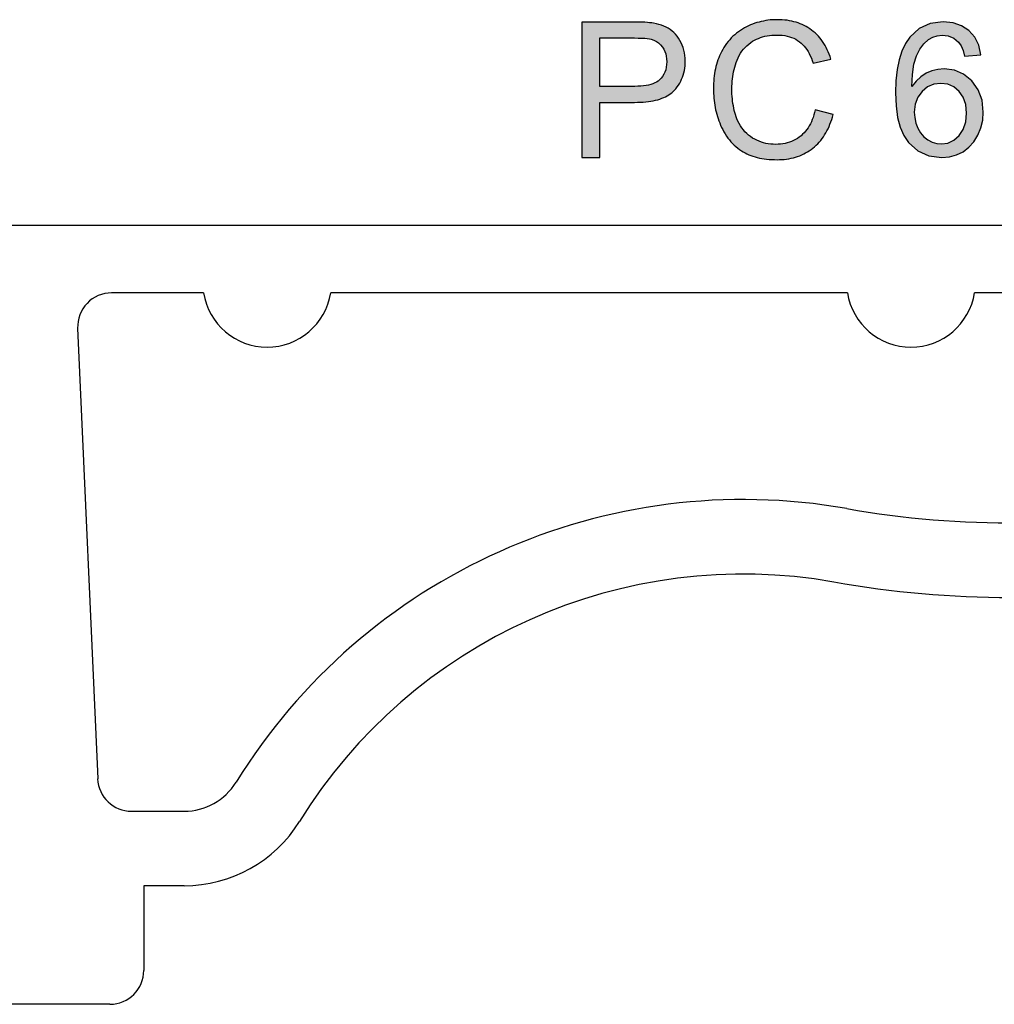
# Model space of a CAD drawing. Header units: inches. Extents: x 3728 to 5725, y -2497 to -825.
# Tile 6 of 256: x 5581 to 5595, y -2409 to -2395. Entities that reach past the tile are written whole.
import ezdxf

# ---------------------------------------------------------------- set-up
doc = ezdxf.new("R2010")
doc.units = ezdxf.units.IN
doc.header["$MEASUREMENT"] = 0
doc.layers.get('0').update_dxf_attribs({"lineweight": 30})
doc.layers.add('PLOT', color=1, linetype='Continuous')

msp = doc.modelspace()

# ---------------------------------------------------------------- hatches: boundary and pattern name
at = {"layer": 'PLOT'}
h = msp.add_hatch(color=256, dxfattribs=at)
h.paths.add_polyline_path([(5594.619, -2396.941), (5594.725, -2396.913), (5594.821, -2396.866), (5594.907, -2396.801), (5594.98, -2396.72), (5595.04, -2396.623), (5595.084, -2396.515), (5595.111, -2396.4), (5595.12, -2396.28), (5595.101, -2396.104), (5595.044, -2395.952), (5594.95, -2395.822), (5594.83, -2395.724), (5594.693, -2395.665), (5594.541, -2395.645), (5594.45, -2395.652), (5594.362, -2395.674), (5594.277, -2395.709), (5594.198, -2395.76), (5594.127, -2395.825), (5594.065, -2395.906), (5594.074, -2395.725), (5594.096, -2395.574), (5594.133, -2395.453), (5594.182, -2395.355), (5594.242, -2395.275), (5594.312, -2395.211), (5594.373, -2395.175), (5594.44, -2395.154), (5594.514, -2395.147), (5594.604, -2395.158), (5594.684, -2395.192), (5594.755, -2395.25), (5594.791, -2395.301), (5594.821, -2395.37), (5594.845, -2395.456), (5595.085, -2395.437), (5595.052, -2395.295), (5594.993, -2395.176), (5594.908, -2395.079), (5594.8, -2395.006), (5594.673, -2394.963), (5594.529, -2394.949), (5594.336, -2394.974), (5594.172, -2395.049), (5594.036, -2395.174), (5593.971, -2395.268), (5593.919, -2395.38), (5593.878, -2395.509), (5593.849, -2395.655), (5593.831, -2395.819), (5593.826, -2395.999), (5593.833, -2396.191), (5593.856, -2396.36), (5593.894, -2396.506), (5593.947, -2396.629), (5594.015, -2396.729), (5594.154, -2396.852), (5594.318, -2396.925), (5594.506, -2396.95)])
h.paths.add_polyline_path([(5592.285, -2396.963), (5592.318, -2396.955), (5592.349, -2396.946), (5592.381, -2396.936), (5592.411, -2396.925), (5592.441, -2396.912), (5592.47, -2396.899), (5592.498, -2396.884), (5592.526, -2396.868), (5592.553, -2396.851), (5592.58, -2396.833), (5592.605, -2396.813), (5592.63, -2396.792), (5592.654, -2396.771), (5592.677, -2396.748), (5592.7, -2396.724), (5592.721, -2396.699), (5592.741, -2396.673), (5592.761, -2396.646), (5592.779, -2396.617), (5592.797, -2396.588), (5592.813, -2396.558), (5592.829, -2396.527), (5592.844, -2396.494), (5592.858, -2396.461), (5592.871, -2396.426), (5592.883, -2396.391), (5592.894, -2396.354), (5592.904, -2396.316), (5592.64, -2396.249), (5592.631, -2396.287), (5592.621, -2396.324), (5592.609, -2396.359), (5592.597, -2396.393), (5592.583, -2396.425), (5592.568, -2396.456), (5592.552, -2396.485), (5592.535, -2396.513), (5592.517, -2396.539), (5592.497, -2396.564), (5592.476, -2396.587), (5592.454, -2396.609), (5592.431, -2396.63), (5592.405, -2396.65), (5592.378, -2396.669), (5592.35, -2396.686), (5592.321, -2396.701), (5592.291, -2396.714), (5592.26, -2396.726), (5592.228, -2396.735), (5592.196, -2396.743), (5592.162, -2396.75), (5592.127, -2396.754), (5592.092, -2396.757), (5592.055, -2396.758), (5592.019, -2396.757), (5591.983, -2396.754), (5591.948, -2396.749), (5591.913, -2396.743), (5591.879, -2396.734), (5591.845, -2396.724), (5591.812, -2396.712), (5591.78, -2396.698), (5591.747, -2396.682), (5591.716, -2396.664), (5591.685, -2396.644), (5591.656, -2396.622), (5591.629, -2396.599), (5591.603, -2396.573), (5591.58, -2396.545), (5591.557, -2396.516), (5591.537, -2396.485), (5591.518, -2396.452), (5591.5, -2396.416), (5591.484, -2396.379), (5591.474, -2396.35), (5591.463, -2396.319), (5591.454, -2396.288), (5591.446, -2396.256), (5591.439, -2396.224), (5591.432, -2396.19), (5591.426, -2396.156), (5591.421, -2396.121), (5591.418, -2396.085), (5591.414, -2396.049), (5591.412, -2396.011), (5591.411, -2395.973), (5591.41, -2395.934), (5591.411, -2395.898), (5591.413, -2395.863), (5591.415, -2395.827), (5591.419, -2395.792), (5591.423, -2395.757), (5591.429, -2395.722), (5591.436, -2395.687), (5591.444, -2395.653), (5591.453, -2395.619), (5591.462, -2395.585), (5591.473, -2395.551), (5591.487, -2395.514), (5591.502, -2395.479), (5591.519, -2395.446), (5591.538, -2395.414), (5591.559, -2395.384), (5591.581, -2395.355), (5591.606, -2395.327), (5591.632, -2395.301), (5591.661, -2395.277), (5591.691, -2395.254), (5591.717, -2395.236), (5591.744, -2395.22), (5591.773, -2395.206), (5591.802, -2395.193), (5591.833, -2395.181), (5591.864, -2395.171), (5591.897, -2395.163), (5591.93, -2395.156), (5591.965, -2395.151), (5592.001, -2395.147), (5592.038, -2395.144), (5592.075, -2395.144), (5592.115, -2395.145), (5592.153, -2395.148), (5592.19, -2395.153), (5592.225, -2395.16), (5592.259, -2395.169), (5592.292, -2395.179), (5592.323, -2395.192), (5592.353, -2395.207), (5592.381, -2395.224), (5592.408, -2395.243), (5592.432, -2395.262), (5592.454, -2395.283), (5592.476, -2395.306), (5592.496, -2395.331), (5592.515, -2395.358), (5592.534, -2395.387), (5592.551, -2395.418), (5592.567, -2395.451), (5592.583, -2395.486), (5592.597, -2395.522), (5592.61, -2395.561), (5592.87, -2395.5), (5592.859, -2395.463), (5592.846, -2395.428), (5592.833, -2395.394), (5592.818, -2395.361), (5592.803, -2395.329), (5592.786, -2395.298), (5592.768, -2395.268), (5592.749, -2395.24), (5592.729, -2395.212), (5592.708, -2395.186), (5592.686, -2395.16), (5592.662, -2395.136), (5592.638, -2395.113), (5592.612, -2395.091), (5592.585, -2395.07), (5592.559, -2395.052), (5592.533, -2395.034), (5592.505, -2395.018), (5592.477, -2395.003), (5592.448, -2394.99), (5592.419, -2394.977), (5592.388, -2394.966), (5592.357, -2394.956), (5592.325, -2394.947), (5592.293, -2394.939), (5592.259, -2394.932), (5592.225, -2394.927), (5592.19, -2394.923), (5592.154, -2394.92), (5592.118, -2394.918), (5592.081, -2394.918), (5592.046, -2394.918), (5592.011, -2394.92), (5591.977, -2394.922), (5591.943, -2394.926), (5591.91, -2394.931), (5591.876, -2394.937), (5591.844, -2394.944), (5591.812, -2394.952), (5591.78, -2394.961), (5591.748, -2394.971), (5591.717, -2394.982), (5591.686, -2394.995), (5591.656, -2395.008), (5591.626, -2395.023), (5591.597, -2395.038), (5591.566, -2395.056), (5591.536, -2395.075), (5591.507, -2395.095), (5591.479, -2395.116), (5591.452, -2395.139), (5591.426, -2395.162), (5591.402, -2395.187), (5591.378, -2395.213), (5591.355, -2395.239), (5591.333, -2395.268), (5591.313, -2395.297), (5591.293, -2395.327), (5591.275, -2395.359), (5591.257, -2395.391), (5591.243, -2395.421), (5591.229, -2395.451), (5591.216, -2395.481), (5591.205, -2395.512), (5591.194, -2395.544), (5591.184, -2395.577), (5591.175, -2395.61), (5591.168, -2395.644), (5591.161, -2395.678), (5591.155, -2395.713), (5591.149, -2395.748), (5591.145, -2395.785), (5591.142, -2395.821), (5591.14, -2395.859), (5591.138, -2395.897), (5591.138, -2395.936), (5591.138, -2395.971), (5591.14, -2396.007), (5591.142, -2396.042), (5591.144, -2396.076), (5591.148, -2396.111), (5591.153, -2396.145), (5591.158, -2396.179), (5591.164, -2396.213), (5591.171, -2396.246), (5591.179, -2396.279), (5591.188, -2396.312), (5591.197, -2396.344), (5591.208, -2396.377), (5591.219, -2396.409), (5591.231, -2396.44), (5591.243, -2396.472), (5591.259, -2396.507), (5591.276, -2396.54), (5591.293, -2396.573), (5591.312, -2396.604), (5591.331, -2396.635), (5591.352, -2396.664), (5591.373, -2396.691), (5591.396, -2396.718), (5591.419, -2396.743), (5591.444, -2396.768), (5591.469, -2396.791), (5591.496, -2396.813), (5591.523, -2396.833), (5591.551, -2396.853), (5591.577, -2396.869), (5591.604, -2396.883), (5591.632, -2396.897), (5591.66, -2396.91), (5591.69, -2396.922), (5591.72, -2396.933), (5591.752, -2396.942), (5591.784, -2396.951), (5591.817, -2396.959), (5591.851, -2396.965), (5591.887, -2396.971), (5591.923, -2396.976), (5591.96, -2396.979), (5591.998, -2396.982), (5592.037, -2396.983), (5592.077, -2396.984), (5592.113, -2396.983), (5592.149, -2396.981), (5592.184, -2396.979), (5592.218, -2396.974), (5592.252, -2396.969)])
h.paths.add_polyline_path([(5594.502, -2396.752), (5594.599, -2396.739), (5594.686, -2396.698), (5594.764, -2396.629), (5594.825, -2396.537), (5594.861, -2396.426), (5594.873, -2396.295), (5594.861, -2396.169), (5594.825, -2396.062), (5594.765, -2395.975), (5594.687, -2395.91), (5594.596, -2395.871), (5594.493, -2395.858), (5594.389, -2395.871), (5594.297, -2395.91), (5594.216, -2395.975), (5594.153, -2396.061), (5594.115, -2396.163), (5594.102, -2396.281), (5594.108, -2396.363), (5594.126, -2396.443), (5594.155, -2396.52), (5594.195, -2396.589), (5594.244, -2396.647), (5594.302, -2396.693), (5594.367, -2396.726), (5594.433, -2396.746)], flags=16)
h.paths.add_polyline_path([(5589.197, -2396.95), (5589.461, -2396.95), (5589.461, -2396.138), (5589.974, -2396.138), (5590.018, -2396.137), (5590.06, -2396.136), (5590.101, -2396.133), (5590.141, -2396.13), (5590.179, -2396.125), (5590.216, -2396.12), (5590.251, -2396.113), (5590.285, -2396.106), (5590.317, -2396.098), (5590.348, -2396.089), (5590.377, -2396.078), (5590.405, -2396.067), (5590.432, -2396.055), (5590.457, -2396.042), (5590.48, -2396.027), (5590.502, -2396.012), (5590.523, -2395.996), (5590.542, -2395.979), (5590.56, -2395.961), (5590.583, -2395.936), (5590.603, -2395.909), (5590.622, -2395.882), (5590.64, -2395.854), (5590.655, -2395.825), (5590.669, -2395.795), (5590.682, -2395.765), (5590.692, -2395.734), (5590.702, -2395.702), (5590.709, -2395.669), (5590.715, -2395.635), (5590.719, -2395.601), (5590.721, -2395.565), (5590.722, -2395.529), (5590.721, -2395.487), (5590.717, -2395.447), (5590.711, -2395.407), (5590.703, -2395.368), (5590.691, -2395.33), (5590.678, -2395.293), (5590.662, -2395.257), (5590.644, -2395.223), (5590.624, -2395.191), (5590.603, -2395.161), (5590.58, -2395.133), (5590.555, -2395.108), (5590.529, -2395.085), (5590.502, -2395.064), (5590.472, -2395.045), (5590.441, -2395.028), (5590.407, -2395.013), (5590.372, -2395), (5590.335, -2394.988), (5590.296, -2394.979), (5590.255, -2394.971), (5590.227, -2394.966), (5590.196, -2394.962), (5590.163, -2394.959), (5590.126, -2394.956), (5590.087, -2394.954), (5590.044, -2394.953), (5589.999, -2394.952), (5589.951, -2394.952), (5589.197, -2394.952)])
h.paths.add_polyline_path([(5590.214, -2395.873), (5590.18, -2395.882), (5590.145, -2395.889), (5590.107, -2395.895), (5590.066, -2395.898), (5590.024, -2395.901), (5589.978, -2395.902), (5589.461, -2395.902), (5589.461, -2395.187), (5589.973, -2395.187), (5590.029, -2395.188), (5590.08, -2395.189), (5590.124, -2395.192), (5590.162, -2395.195), (5590.194, -2395.2), (5590.219, -2395.205), (5590.259, -2395.219), (5590.296, -2395.238), (5590.329, -2395.261), (5590.359, -2395.29), (5590.386, -2395.323), (5590.406, -2395.354), (5590.421, -2395.386), (5590.434, -2395.421), (5590.443, -2395.458), (5590.448, -2395.497), (5590.45, -2395.538), (5590.448, -2395.58), (5590.443, -2395.619), (5590.434, -2395.657), (5590.423, -2395.691), (5590.408, -2395.724), (5590.389, -2395.754), (5590.367, -2395.781), (5590.342, -2395.806), (5590.321, -2395.823), (5590.298, -2395.838), (5590.272, -2395.851), (5590.244, -2395.863)], flags=16)

# ---------------------------------------------------------------- linework, layer by layer
at = {"linetype": 'Continuous'}
for p, q in [((5576.025, -2397.95), (5599.479, -2397.95)), ((5583.614, -2398.95), (5582.257, -2398.95)), ((5593.114, -2398.95), (5585.491, -2398.95)), ((5596.283, -2398.95), (5594.991, -2398.95)), ((5581.757, -2399.472), (5582.053, -2406.122)), ((5582.552, -2406.6), (5583.329, -2406.6)), ((5582.733, -2407.7), (5582.733, -2408.95)), ((5583.329, -2407.7), (5582.733, -2407.7)), ((5582.233, -2409.45), (5580.253, -2409.45))]:
    msp.add_line(p, q, dxfattribs=at)
for centre, radius, start, end in [((5582.257, -2399.45), 0.5, 90, 182.5432), ((5584.553, -2398.8), 0.95, 189.0847, 350.9153), ((5594.053, -2398.8), 0.95, 189.0847, 350.9153), ((5591.578, -2410.797), 8.797, 79.9928, 148.2895), ((5595.522, -2388.445), 13.9, 259.9927, 270.5673), ((5591.578, -2410.797), 7.697, 79.9928, 148.2895), ((5595.522, -2388.445), 15, 259.9927, 270), ((5582.552, -2406.1), 0.5, 182.5432, 270), ((5583.329, -2405.7), 0.9, 269.9999, 328.2895), ((5583.329, -2405.7), 2, 270, 328.2895), ((5582.233, -2408.95), 0.5, 270, 0)]:
    msp.add_arc(centre, radius, start, end, dxfattribs=at)
at = {"layer": 'PLOT', "linetype": 'Continuous'}
for p, q in [((5592.046, -2394.918), (5592.011, -2394.92)), ((5592.081, -2394.918), (5592.046, -2394.918)), ((5592.118, -2394.918), (5592.081, -2394.918)), ((5589.197, -2394.952), (5589.197, -2396.95)), ((5589.951, -2394.952), (5589.197, -2394.952)), ((5589.999, -2394.952), (5589.951, -2394.952)), ((5590.044, -2394.953), (5589.999, -2394.952)), ((5590.087, -2394.954), (5590.044, -2394.953)), ((5590.126, -2394.956), (5590.087, -2394.954)), ((5590.163, -2394.959), (5590.126, -2394.956)), ((5590.196, -2394.962), (5590.163, -2394.959)), ((5590.227, -2394.966), (5590.196, -2394.962)), ((5590.255, -2394.971), (5590.227, -2394.966)), ((5590.296, -2394.979), (5590.255, -2394.971)), ((5590.335, -2394.988), (5590.296, -2394.979)), ((5590.372, -2395), (5590.335, -2394.988)), ((5590.407, -2395.013), (5590.372, -2395)), ((5590.441, -2395.028), (5590.407, -2395.013)), ((5590.472, -2395.045), (5590.441, -2395.028)), ((5590.502, -2395.064), (5590.472, -2395.045)), ((5591.566, -2395.056), (5591.536, -2395.075)), ((5591.597, -2395.038), (5591.566, -2395.056)), ((5591.626, -2395.023), (5591.597, -2395.038)), ((5591.656, -2395.008), (5591.626, -2395.023)), ((5591.686, -2394.995), (5591.656, -2395.008)), ((5591.717, -2394.982), (5591.686, -2394.995)), ((5591.748, -2394.971), (5591.717, -2394.982)), ((5591.78, -2394.961), (5591.748, -2394.971)), ((5591.812, -2394.952), (5591.78, -2394.961)), ((5591.844, -2394.944), (5591.812, -2394.952)), ((5591.876, -2394.937), (5591.844, -2394.944)), ((5591.91, -2394.931), (5591.876, -2394.937)), ((5591.943, -2394.926), (5591.91, -2394.931)), ((5591.977, -2394.922), (5591.943, -2394.926)), ((5592.011, -2394.92), (5591.977, -2394.922)), ((5592.154, -2394.92), (5592.118, -2394.918)), ((5592.19, -2394.923), (5592.154, -2394.92)), ((5592.225, -2394.927), (5592.19, -2394.923)), ((5592.259, -2394.932), (5592.225, -2394.927)), ((5592.293, -2394.939), (5592.259, -2394.932)), ((5592.325, -2394.947), (5592.293, -2394.939)), ((5592.357, -2394.956), (5592.325, -2394.947)), ((5592.388, -2394.966), (5592.357, -2394.956)), ((5592.419, -2394.977), (5592.388, -2394.966)), ((5592.448, -2394.99), (5592.419, -2394.977)), ((5592.477, -2395.003), (5592.448, -2394.99)), ((5592.505, -2395.018), (5592.477, -2395.003)), ((5592.533, -2395.034), (5592.505, -2395.018)), ((5592.559, -2395.052), (5592.533, -2395.034)), ((5592.585, -2395.07), (5592.559, -2395.052)), ((5594.172, -2395.049), (5594.036, -2395.174)), ((5594.336, -2394.974), (5594.172, -2395.049)), ((5594.529, -2394.949), (5594.336, -2394.974)), ((5594.673, -2394.963), (5594.529, -2394.949)), ((5594.8, -2395.006), (5594.673, -2394.963)), ((5594.908, -2395.079), (5594.8, -2395.006)), ((5589.461, -2395.902), (5589.461, -2395.187)), ((5589.461, -2395.187), (5589.973, -2395.187)), ((5589.973, -2395.187), (5590.029, -2395.188)), ((5590.029, -2395.188), (5590.08, -2395.189)), ((5590.08, -2395.189), (5590.124, -2395.192)), ((5590.124, -2395.192), (5590.162, -2395.195)), ((5590.162, -2395.195), (5590.194, -2395.2)), ((5590.194, -2395.2), (5590.219, -2395.205)), ((5590.219, -2395.205), (5590.259, -2395.219)), ((5590.529, -2395.085), (5590.502, -2395.064)), ((5590.555, -2395.108), (5590.529, -2395.085)), ((5590.58, -2395.133), (5590.555, -2395.108)), ((5590.603, -2395.161), (5590.58, -2395.133)), ((5590.624, -2395.191), (5590.603, -2395.161)), ((5590.644, -2395.223), (5590.624, -2395.191)), ((5591.402, -2395.187), (5591.378, -2395.213)), ((5591.426, -2395.162), (5591.402, -2395.187)), ((5591.452, -2395.139), (5591.426, -2395.162)), ((5591.479, -2395.116), (5591.452, -2395.139)), ((5591.507, -2395.095), (5591.479, -2395.116)), ((5591.536, -2395.075), (5591.507, -2395.095)), ((5591.744, -2395.22), (5591.773, -2395.206)), ((5591.773, -2395.206), (5591.802, -2395.193)), ((5591.802, -2395.193), (5591.833, -2395.181)), ((5591.833, -2395.181), (5591.864, -2395.171)), ((5591.864, -2395.171), (5591.897, -2395.163)), ((5591.897, -2395.163), (5591.93, -2395.156)), ((5591.93, -2395.156), (5591.965, -2395.151)), ((5591.965, -2395.151), (5592.001, -2395.147)), ((5592.001, -2395.147), (5592.038, -2395.144)), ((5592.038, -2395.144), (5592.075, -2395.144)), ((5592.075, -2395.144), (5592.115, -2395.145)), ((5592.115, -2395.145), (5592.153, -2395.148)), ((5592.153, -2395.148), (5592.19, -2395.153)), ((5592.19, -2395.153), (5592.225, -2395.16)), ((5592.225, -2395.16), (5592.259, -2395.169)), ((5592.259, -2395.169), (5592.292, -2395.179)), ((5592.292, -2395.179), (5592.323, -2395.192)), ((5592.323, -2395.192), (5592.353, -2395.207)), ((5592.353, -2395.207), (5592.381, -2395.224)), ((5592.612, -2395.091), (5592.585, -2395.07)), ((5592.638, -2395.113), (5592.612, -2395.091)), ((5592.662, -2395.136), (5592.638, -2395.113)), ((5592.686, -2395.16), (5592.662, -2395.136)), ((5592.708, -2395.186), (5592.686, -2395.16)), ((5592.729, -2395.212), (5592.708, -2395.186)), ((5594.036, -2395.174), (5593.971, -2395.268)), ((5594.312, -2395.211), (5594.373, -2395.175)), ((5594.373, -2395.175), (5594.44, -2395.154)), ((5594.44, -2395.154), (5594.514, -2395.147)), ((5594.514, -2395.147), (5594.604, -2395.158)), ((5594.604, -2395.158), (5594.684, -2395.192)), ((5594.684, -2395.192), (5594.755, -2395.25)), ((5594.993, -2395.176), (5594.908, -2395.079)), ((5595.052, -2395.295), (5594.993, -2395.176)), ((5590.259, -2395.219), (5590.296, -2395.238)), ((5590.296, -2395.238), (5590.329, -2395.261)), ((5590.329, -2395.261), (5590.359, -2395.29)), ((5590.359, -2395.29), (5590.386, -2395.323)), ((5590.386, -2395.323), (5590.406, -2395.354)), ((5590.406, -2395.354), (5590.421, -2395.386)), ((5590.662, -2395.257), (5590.644, -2395.223)), ((5590.678, -2395.293), (5590.662, -2395.257)), ((5590.691, -2395.33), (5590.678, -2395.293)), ((5590.703, -2395.368), (5590.691, -2395.33)), ((5591.293, -2395.327), (5591.275, -2395.359)), ((5591.313, -2395.297), (5591.293, -2395.327)), ((5591.333, -2395.268), (5591.313, -2395.297)), ((5591.355, -2395.239), (5591.333, -2395.268)), ((5591.378, -2395.213), (5591.355, -2395.239)), ((5591.581, -2395.355), (5591.606, -2395.327)), ((5591.606, -2395.327), (5591.632, -2395.301)), ((5591.632, -2395.301), (5591.661, -2395.277)), ((5591.661, -2395.277), (5591.691, -2395.254)), ((5591.691, -2395.254), (5591.717, -2395.236)), ((5591.717, -2395.236), (5591.744, -2395.22)), ((5592.381, -2395.224), (5592.408, -2395.243)), ((5592.408, -2395.243), (5592.432, -2395.262)), ((5592.432, -2395.262), (5592.454, -2395.283)), ((5592.454, -2395.283), (5592.476, -2395.306)), ((5592.476, -2395.306), (5592.496, -2395.331)), ((5592.496, -2395.331), (5592.515, -2395.358)), ((5592.749, -2395.24), (5592.729, -2395.212)), ((5592.768, -2395.268), (5592.749, -2395.24)), ((5592.786, -2395.298), (5592.768, -2395.268)), ((5592.803, -2395.329), (5592.786, -2395.298)), ((5592.818, -2395.361), (5592.803, -2395.329)), ((5593.971, -2395.268), (5593.919, -2395.38)), ((5594.182, -2395.355), (5594.242, -2395.275)), ((5594.242, -2395.275), (5594.312, -2395.211)), ((5594.755, -2395.25), (5594.791, -2395.301)), ((5594.791, -2395.301), (5594.821, -2395.37)), ((5595.085, -2395.437), (5595.052, -2395.295)), ((5590.421, -2395.386), (5590.434, -2395.421)), ((5590.434, -2395.421), (5590.443, -2395.458)), ((5590.443, -2395.458), (5590.448, -2395.497)), ((5590.448, -2395.497), (5590.45, -2395.538)), ((5590.711, -2395.407), (5590.703, -2395.368)), ((5590.717, -2395.447), (5590.711, -2395.407)), ((5590.721, -2395.487), (5590.717, -2395.447)), ((5590.722, -2395.529), (5590.721, -2395.487)), ((5591.216, -2395.481), (5591.205, -2395.512)), ((5591.229, -2395.451), (5591.216, -2395.481)), ((5591.243, -2395.421), (5591.229, -2395.451)), ((5591.257, -2395.391), (5591.243, -2395.421)), ((5591.275, -2395.359), (5591.257, -2395.391)), ((5591.487, -2395.514), (5591.502, -2395.479)), ((5591.502, -2395.479), (5591.519, -2395.446)), ((5591.519, -2395.446), (5591.538, -2395.414)), ((5591.538, -2395.414), (5591.559, -2395.384)), ((5591.559, -2395.384), (5591.581, -2395.355)), ((5592.515, -2395.358), (5592.534, -2395.387)), ((5592.534, -2395.387), (5592.551, -2395.418)), ((5592.551, -2395.418), (5592.567, -2395.451)), ((5592.567, -2395.451), (5592.583, -2395.486)), ((5592.583, -2395.486), (5592.597, -2395.522)), ((5592.833, -2395.394), (5592.818, -2395.361)), ((5592.846, -2395.428), (5592.833, -2395.394)), ((5592.859, -2395.463), (5592.846, -2395.428)), ((5592.87, -2395.5), (5592.859, -2395.463)), ((5593.919, -2395.38), (5593.878, -2395.509)), ((5594.096, -2395.574), (5594.133, -2395.453)), ((5594.133, -2395.453), (5594.182, -2395.355)), ((5594.821, -2395.37), (5594.845, -2395.456)), ((5594.845, -2395.456), (5595.085, -2395.437)), ((5590.443, -2395.619), (5590.434, -2395.657)), ((5590.448, -2395.58), (5590.443, -2395.619)), ((5590.45, -2395.538), (5590.448, -2395.58)), ((5590.709, -2395.669), (5590.715, -2395.635)), ((5590.715, -2395.635), (5590.719, -2395.601)), ((5590.719, -2395.601), (5590.721, -2395.565)), ((5590.721, -2395.565), (5590.722, -2395.529)), ((5591.168, -2395.644), (5591.161, -2395.678)), ((5591.175, -2395.61), (5591.168, -2395.644)), ((5591.184, -2395.577), (5591.175, -2395.61)), ((5591.194, -2395.544), (5591.184, -2395.577)), ((5591.205, -2395.512), (5591.194, -2395.544)), ((5591.444, -2395.653), (5591.453, -2395.619)), ((5591.453, -2395.619), (5591.462, -2395.585)), ((5591.462, -2395.585), (5591.473, -2395.551)), ((5591.473, -2395.551), (5591.487, -2395.514)), ((5592.597, -2395.522), (5592.61, -2395.561)), ((5592.61, -2395.561), (5592.87, -2395.5)), ((5593.878, -2395.509), (5593.849, -2395.655)), ((5594.074, -2395.725), (5594.096, -2395.574)), ((5590.367, -2395.781), (5590.342, -2395.806)), ((5590.389, -2395.754), (5590.367, -2395.781)), ((5590.408, -2395.724), (5590.389, -2395.754)), ((5590.423, -2395.691), (5590.408, -2395.724)), ((5590.434, -2395.657), (5590.423, -2395.691)), ((5590.669, -2395.795), (5590.682, -2395.765)), ((5590.682, -2395.765), (5590.692, -2395.734)), ((5590.692, -2395.734), (5590.702, -2395.702)), ((5590.702, -2395.702), (5590.709, -2395.669)), ((5591.145, -2395.785), (5591.142, -2395.821)), ((5591.149, -2395.748), (5591.145, -2395.785)), ((5591.155, -2395.713), (5591.149, -2395.748)), ((5591.161, -2395.678), (5591.155, -2395.713)), ((5591.419, -2395.792), (5591.423, -2395.757)), ((5591.423, -2395.757), (5591.429, -2395.722)), ((5591.429, -2395.722), (5591.436, -2395.687)), ((5591.436, -2395.687), (5591.444, -2395.653)), ((5593.849, -2395.655), (5593.831, -2395.819)), ((5594.065, -2395.906), (5594.074, -2395.725)), ((5594.198, -2395.76), (5594.127, -2395.825)), ((5594.277, -2395.709), (5594.198, -2395.76)), ((5594.362, -2395.674), (5594.277, -2395.709)), ((5594.45, -2395.652), (5594.362, -2395.674)), ((5594.541, -2395.645), (5594.45, -2395.652)), ((5594.693, -2395.665), (5594.541, -2395.645)), ((5594.83, -2395.724), (5594.693, -2395.665)), ((5594.95, -2395.822), (5594.83, -2395.724)), ((5589.978, -2395.902), (5589.461, -2395.902)), ((5590.024, -2395.901), (5589.978, -2395.902)), ((5590.066, -2395.898), (5590.024, -2395.901)), ((5590.107, -2395.895), (5590.066, -2395.898)), ((5590.145, -2395.889), (5590.107, -2395.895)), ((5590.18, -2395.882), (5590.145, -2395.889)), ((5590.214, -2395.873), (5590.18, -2395.882)), ((5590.244, -2395.863), (5590.214, -2395.873)), ((5590.272, -2395.851), (5590.244, -2395.863)), ((5590.298, -2395.838), (5590.272, -2395.851)), ((5590.321, -2395.823), (5590.298, -2395.838)), ((5590.342, -2395.806), (5590.321, -2395.823)), ((5590.583, -2395.936), (5590.603, -2395.909)), ((5590.603, -2395.909), (5590.622, -2395.882)), ((5590.622, -2395.882), (5590.64, -2395.854)), ((5590.64, -2395.854), (5590.655, -2395.825)), ((5590.655, -2395.825), (5590.669, -2395.795)), ((5591.14, -2395.859), (5591.138, -2395.897)), ((5591.138, -2395.897), (5591.138, -2395.936)), ((5591.142, -2395.821), (5591.14, -2395.859)), ((5591.41, -2395.934), (5591.411, -2395.898)), ((5591.411, -2395.973), (5591.41, -2395.934)), ((5591.411, -2395.898), (5591.413, -2395.863)), ((5591.413, -2395.863), (5591.415, -2395.827)), ((5591.415, -2395.827), (5591.419, -2395.792)), ((5593.831, -2395.819), (5593.826, -2395.999)), ((5594.127, -2395.825), (5594.065, -2395.906)), ((5594.297, -2395.91), (5594.216, -2395.975)), ((5594.389, -2395.871), (5594.297, -2395.91)), ((5594.493, -2395.858), (5594.389, -2395.871)), ((5594.596, -2395.871), (5594.493, -2395.858)), ((5594.687, -2395.91), (5594.596, -2395.871)), ((5594.765, -2395.975), (5594.687, -2395.91)), ((5595.044, -2395.952), (5594.95, -2395.822)), ((5590.348, -2396.089), (5590.377, -2396.078)), ((5590.377, -2396.078), (5590.405, -2396.067)), ((5590.405, -2396.067), (5590.432, -2396.055)), ((5590.432, -2396.055), (5590.457, -2396.042)), ((5590.457, -2396.042), (5590.48, -2396.027)), ((5590.48, -2396.027), (5590.502, -2396.012)), ((5590.502, -2396.012), (5590.523, -2395.996)), ((5590.523, -2395.996), (5590.542, -2395.979)), ((5590.542, -2395.979), (5590.56, -2395.961)), ((5590.56, -2395.961), (5590.583, -2395.936)), ((5591.138, -2395.936), (5591.138, -2395.971)), ((5591.138, -2395.971), (5591.14, -2396.007)), ((5591.14, -2396.007), (5591.142, -2396.042)), ((5591.142, -2396.042), (5591.144, -2396.076)), ((5591.144, -2396.076), (5591.148, -2396.111)), ((5591.412, -2396.011), (5591.411, -2395.973)), ((5591.414, -2396.049), (5591.412, -2396.011)), ((5591.418, -2396.085), (5591.414, -2396.049)), ((5593.826, -2395.999), (5593.833, -2396.191)), ((5594.153, -2396.061), (5594.115, -2396.163)), ((5594.216, -2395.975), (5594.153, -2396.061)), ((5594.825, -2396.062), (5594.765, -2395.975)), ((5594.861, -2396.169), (5594.825, -2396.062)), ((5595.101, -2396.104), (5595.044, -2395.952)), ((5589.461, -2396.95), (5589.461, -2396.138)), ((5589.461, -2396.138), (5589.974, -2396.138)), ((5589.974, -2396.138), (5590.018, -2396.137)), ((5590.018, -2396.137), (5590.06, -2396.136)), ((5590.06, -2396.136), (5590.101, -2396.133)), ((5590.101, -2396.133), (5590.141, -2396.13)), ((5590.141, -2396.13), (5590.179, -2396.125)), ((5590.179, -2396.125), (5590.216, -2396.12)), ((5590.216, -2396.12), (5590.251, -2396.113)), ((5590.251, -2396.113), (5590.285, -2396.106)), ((5590.285, -2396.106), (5590.317, -2396.098)), ((5590.317, -2396.098), (5590.348, -2396.089)), ((5591.148, -2396.111), (5591.153, -2396.145)), ((5591.153, -2396.145), (5591.158, -2396.179)), ((5591.158, -2396.179), (5591.164, -2396.213)), ((5591.164, -2396.213), (5591.171, -2396.246)), ((5591.421, -2396.121), (5591.418, -2396.085)), ((5591.426, -2396.156), (5591.421, -2396.121)), ((5591.432, -2396.19), (5591.426, -2396.156)), ((5591.439, -2396.224), (5591.432, -2396.19)), ((5591.446, -2396.256), (5591.439, -2396.224)), ((5593.833, -2396.191), (5593.856, -2396.36)), ((5594.115, -2396.163), (5594.102, -2396.281)), ((5594.873, -2396.295), (5594.861, -2396.169)), ((5595.12, -2396.28), (5595.101, -2396.104)), ((5591.171, -2396.246), (5591.179, -2396.279)), ((5591.179, -2396.279), (5591.188, -2396.312)), ((5591.188, -2396.312), (5591.197, -2396.344)), ((5591.197, -2396.344), (5591.208, -2396.377)), ((5591.454, -2396.288), (5591.446, -2396.256)), ((5591.463, -2396.319), (5591.454, -2396.288)), ((5591.474, -2396.35), (5591.463, -2396.319)), ((5591.484, -2396.379), (5591.474, -2396.35)), ((5592.609, -2396.359), (5592.597, -2396.393)), ((5592.621, -2396.324), (5592.609, -2396.359)), ((5592.631, -2396.287), (5592.621, -2396.324)), ((5592.64, -2396.249), (5592.631, -2396.287)), ((5592.904, -2396.316), (5592.64, -2396.249)), ((5592.883, -2396.391), (5592.894, -2396.354)), ((5592.894, -2396.354), (5592.904, -2396.316)), ((5593.856, -2396.36), (5593.894, -2396.506)), ((5594.102, -2396.281), (5594.108, -2396.363)), ((5594.108, -2396.363), (5594.126, -2396.443)), ((5594.861, -2396.426), (5594.873, -2396.295)), ((5595.111, -2396.4), (5595.12, -2396.28)), ((5591.208, -2396.377), (5591.219, -2396.409)), ((5591.219, -2396.409), (5591.231, -2396.44)), ((5591.231, -2396.44), (5591.243, -2396.472)), ((5591.243, -2396.472), (5591.259, -2396.507)), ((5591.259, -2396.507), (5591.276, -2396.54)), ((5591.5, -2396.416), (5591.484, -2396.379)), ((5591.518, -2396.452), (5591.5, -2396.416)), ((5591.537, -2396.485), (5591.518, -2396.452)), ((5591.557, -2396.516), (5591.537, -2396.485)), ((5591.58, -2396.545), (5591.557, -2396.516)), ((5592.535, -2396.513), (5592.517, -2396.539)), ((5592.552, -2396.485), (5592.535, -2396.513)), ((5592.568, -2396.456), (5592.552, -2396.485)), ((5592.583, -2396.425), (5592.568, -2396.456)), ((5592.597, -2396.393), (5592.583, -2396.425)), ((5592.829, -2396.527), (5592.844, -2396.494)), ((5592.844, -2396.494), (5592.858, -2396.461)), ((5592.858, -2396.461), (5592.871, -2396.426)), ((5592.871, -2396.426), (5592.883, -2396.391)), ((5593.894, -2396.506), (5593.947, -2396.629)), ((5594.126, -2396.443), (5594.155, -2396.52)), ((5594.825, -2396.537), (5594.861, -2396.426)), ((5595.04, -2396.623), (5595.084, -2396.515)), ((5595.084, -2396.515), (5595.111, -2396.4)), ((5591.276, -2396.54), (5591.293, -2396.573)), ((5591.293, -2396.573), (5591.312, -2396.604)), ((5591.312, -2396.604), (5591.331, -2396.635)), ((5591.331, -2396.635), (5591.352, -2396.664)), ((5591.603, -2396.573), (5591.58, -2396.545)), ((5591.629, -2396.599), (5591.603, -2396.573)), ((5591.656, -2396.622), (5591.629, -2396.599)), ((5591.685, -2396.644), (5591.656, -2396.622)), ((5591.716, -2396.664), (5591.685, -2396.644)), ((5592.405, -2396.65), (5592.378, -2396.669)), ((5592.431, -2396.63), (5592.405, -2396.65)), ((5592.454, -2396.609), (5592.431, -2396.63)), ((5592.476, -2396.587), (5592.454, -2396.609)), ((5592.497, -2396.564), (5592.476, -2396.587)), ((5592.517, -2396.539), (5592.497, -2396.564)), ((5592.741, -2396.673), (5592.761, -2396.646)), ((5592.761, -2396.646), (5592.779, -2396.617)), ((5592.779, -2396.617), (5592.797, -2396.588)), ((5592.797, -2396.588), (5592.813, -2396.558)), ((5592.813, -2396.558), (5592.829, -2396.527)), ((5593.947, -2396.629), (5594.015, -2396.729)), ((5594.155, -2396.52), (5594.195, -2396.589)), ((5594.195, -2396.589), (5594.244, -2396.647)), ((5594.244, -2396.647), (5594.302, -2396.693)), ((5594.686, -2396.698), (5594.764, -2396.629)), ((5594.764, -2396.629), (5594.825, -2396.537)), ((5594.98, -2396.72), (5595.04, -2396.623)), ((5591.352, -2396.664), (5591.373, -2396.691)), ((5591.373, -2396.691), (5591.396, -2396.718)), ((5591.396, -2396.718), (5591.419, -2396.743)), ((5591.419, -2396.743), (5591.444, -2396.768)), ((5591.444, -2396.768), (5591.469, -2396.791)), ((5591.469, -2396.791), (5591.496, -2396.813)), ((5591.747, -2396.682), (5591.716, -2396.664)), ((5591.78, -2396.698), (5591.747, -2396.682)), ((5591.812, -2396.712), (5591.78, -2396.698)), ((5591.845, -2396.724), (5591.812, -2396.712)), ((5591.879, -2396.734), (5591.845, -2396.724)), ((5591.913, -2396.743), (5591.879, -2396.734)), ((5591.948, -2396.749), (5591.913, -2396.743)), ((5591.983, -2396.754), (5591.948, -2396.749)), ((5592.019, -2396.757), (5591.983, -2396.754)), ((5592.055, -2396.758), (5592.019, -2396.757)), ((5592.092, -2396.757), (5592.055, -2396.758)), ((5592.127, -2396.754), (5592.092, -2396.757)), ((5592.162, -2396.75), (5592.127, -2396.754)), ((5592.196, -2396.743), (5592.162, -2396.75)), ((5592.228, -2396.735), (5592.196, -2396.743)), ((5592.26, -2396.726), (5592.228, -2396.735)), ((5592.291, -2396.714), (5592.26, -2396.726)), ((5592.321, -2396.701), (5592.291, -2396.714)), ((5592.35, -2396.686), (5592.321, -2396.701)), ((5592.378, -2396.669), (5592.35, -2396.686)), ((5592.605, -2396.813), (5592.63, -2396.792)), ((5592.63, -2396.792), (5592.654, -2396.771)), ((5592.654, -2396.771), (5592.677, -2396.748)), ((5592.677, -2396.748), (5592.7, -2396.724)), ((5592.7, -2396.724), (5592.721, -2396.699)), ((5592.721, -2396.699), (5592.741, -2396.673)), ((5594.015, -2396.729), (5594.154, -2396.852)), ((5594.302, -2396.693), (5594.367, -2396.726)), ((5594.367, -2396.726), (5594.433, -2396.746)), ((5594.433, -2396.746), (5594.502, -2396.752)), ((5594.502, -2396.752), (5594.599, -2396.739)), ((5594.599, -2396.739), (5594.686, -2396.698)), ((5594.821, -2396.866), (5594.907, -2396.801)), ((5594.907, -2396.801), (5594.98, -2396.72)), ((5589.197, -2396.95), (5589.461, -2396.95)), ((5591.496, -2396.813), (5591.523, -2396.833)), ((5591.523, -2396.833), (5591.551, -2396.853)), ((5591.551, -2396.853), (5591.577, -2396.869)), ((5591.577, -2396.869), (5591.604, -2396.883)), ((5591.604, -2396.883), (5591.632, -2396.897)), ((5591.632, -2396.897), (5591.66, -2396.91)), ((5591.66, -2396.91), (5591.69, -2396.922)), ((5591.69, -2396.922), (5591.72, -2396.933)), ((5591.72, -2396.933), (5591.752, -2396.942)), ((5591.752, -2396.942), (5591.784, -2396.951)), ((5591.784, -2396.951), (5591.817, -2396.959)), ((5592.318, -2396.955), (5592.349, -2396.946)), ((5592.349, -2396.946), (5592.381, -2396.936)), ((5592.381, -2396.936), (5592.411, -2396.925)), ((5592.411, -2396.925), (5592.441, -2396.912)), ((5592.441, -2396.912), (5592.47, -2396.899)), ((5592.47, -2396.899), (5592.498, -2396.884)), ((5592.498, -2396.884), (5592.526, -2396.868)), ((5592.526, -2396.868), (5592.553, -2396.851)), ((5592.553, -2396.851), (5592.58, -2396.833)), ((5592.58, -2396.833), (5592.605, -2396.813)), ((5594.154, -2396.852), (5594.318, -2396.925)), ((5594.318, -2396.925), (5594.506, -2396.95)), ((5594.506, -2396.95), (5594.619, -2396.941)), ((5594.619, -2396.941), (5594.725, -2396.913)), ((5594.725, -2396.913), (5594.821, -2396.866)), ((5591.817, -2396.959), (5591.851, -2396.965)), ((5591.851, -2396.965), (5591.887, -2396.971)), ((5591.887, -2396.971), (5591.923, -2396.976)), ((5591.923, -2396.976), (5591.96, -2396.979)), ((5591.96, -2396.979), (5591.998, -2396.982)), ((5591.998, -2396.982), (5592.037, -2396.983)), ((5592.037, -2396.983), (5592.077, -2396.984)), ((5592.077, -2396.984), (5592.113, -2396.983)), ((5592.113, -2396.983), (5592.149, -2396.981)), ((5592.149, -2396.981), (5592.184, -2396.979)), ((5592.184, -2396.979), (5592.218, -2396.974)), ((5592.218, -2396.974), (5592.252, -2396.969)), ((5592.252, -2396.969), (5592.285, -2396.963)), ((5592.285, -2396.963), (5592.318, -2396.955))]:
    msp.add_line(p, q, dxfattribs=at)

doc.saveas('drawing.dxf')
